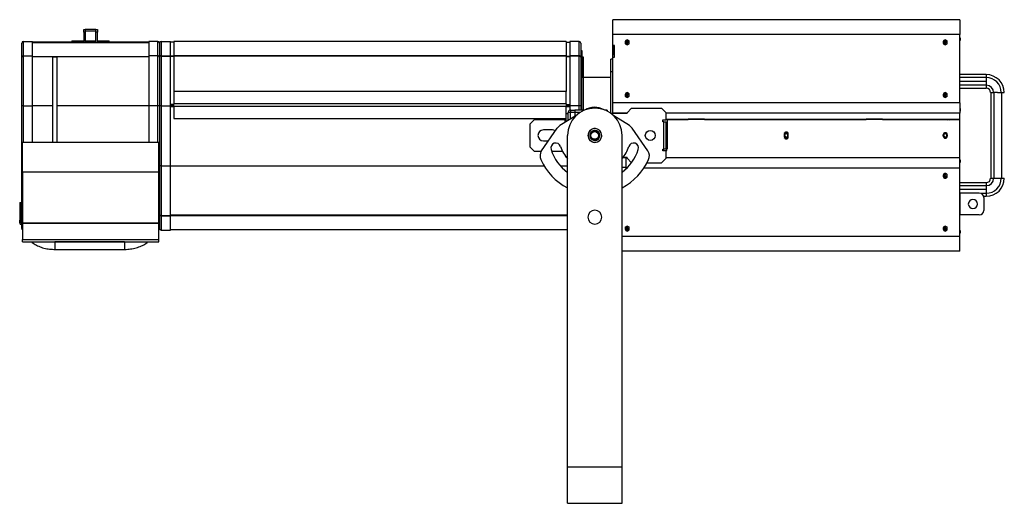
# Model space of a CAD drawing. Header units: millimetres. Extents: x 28 to 394, y 21 to 255.
# Tile 8 of 15: x 28 to 244, y 148 to 255. Entities that reach past the tile are written whole.
import ezdxf

# ---------------------------------------------------------------- set-up
doc = ezdxf.new("R2010")
doc.units = ezdxf.units.MM

msp = doc.modelspace()

# ---------------------------------------------------------------- linework, layer by layer
at = {"color": 7, "linetype": 'Continuous', "lineweight": 25}
for p, q in [((234.66, 254.95), (158.26, 254.95)), ((158.26, 251.7), (158.26, 254.95)), ((234.66, 254.95), (234.66, 251.7)), ((41.84, 252.18), (41.84, 252.78)), ((41.84, 252.78), (42.18, 252.78)), ((42.18, 252.18), (41.84, 252.18)), ((41.84, 252.18), (41.84, 250.32)), ((42.18, 252.78), (42.18, 252.18)), ((44.5, 252.78), (42.18, 252.78)), ((44.5, 252.44), (42.18, 252.44)), ((42.18, 252.18), (42.18, 250.32)), ((44.5, 252.18), (44.5, 252.78)), ((44.5, 252.78), (44.84, 252.78)), ((44.84, 252.18), (44.5, 252.18)), ((44.5, 250.32), (44.5, 252.18)), ((44.84, 252.78), (44.84, 252.18)), ((44.84, 250.32), (44.84, 252.18)), ((158.26, 249.28), (158.26, 251.7)), ((234.66, 251.7), (158.26, 251.7)), ((234.66, 236.63), (234.66, 251.7)), ((28.18, 246.72), (28.18, 249.78)), ((28.54, 250.14), (28.54, 246.98)), ((28.54, 250.14), (30.54, 250.14)), ((30.54, 246.98), (30.54, 250.14)), ((56.14, 249.98), (30.54, 249.98)), ((56.14, 249.82), (30.54, 249.82)), ((39.24, 250.32), (39.24, 249.98)), ((39.24, 250.32), (39.49, 250.32)), ((39.49, 250.32), (39.49, 249.98)), ((39.49, 250.32), (41.84, 250.32)), ((41.84, 250.32), (41.84, 249.98)), ((42.18, 250.32), (44.5, 250.32)), ((44.84, 250.32), (44.84, 249.98)), ((44.84, 250.32), (47.19, 250.32)), ((47.19, 250.32), (47.19, 249.98)), ((47.19, 250.32), (47.44, 250.32)), ((47.44, 249.98), (47.44, 250.32)), ((58.14, 250.14), (56.14, 250.14)), ((56.14, 250.14), (56.14, 246.98)), ((58.14, 246.98), (58.14, 250.14)), ((58.5, 249.78), (58.5, 246.72)), ((58.86, 250.14), (58.86, 247.01)), ((58.86, 250.14), (60.9, 250.14)), ((60.9, 247.01), (60.9, 250.14)), ((61.66, 249.98), (60.9, 249.98)), ((148.06, 250.14), (61.66, 250.14)), ((61.66, 250.14), (61.66, 247.01)), ((148.06, 250.14), (148.06, 247.01)), ((148.06, 249.98), (148.82, 249.98)), ((150.86, 250.14), (148.82, 250.14)), ((148.82, 250.14), (148.82, 247.01)), ((150.86, 247.01), (150.86, 250.14)), ((151.22, 249.78), (151.22, 246.72)), ((158.66, 249.28), (158.26, 249.28)), ((158.26, 249.16), (158.26, 249.28)), ((158.66, 246.68), (158.66, 249.28)), ((161.01, 250.1), (161.01, 249.84)), ((161.46, 250.37), (161.46, 250.49)), ((161.46, 250.2), (161.46, 250.33)), ((161.46, 250.05), (161.46, 249.66)), ((161.91, 249.84), (161.91, 250.1)), ((231.01, 250.1), (231.01, 249.84)), ((231.46, 250.37), (231.46, 250.49)), ((231.46, 250.2), (231.46, 250.33)), ((231.46, 250.05), (231.46, 249.66)), ((231.91, 249.84), (231.91, 250.1)), ((234.78, 250.98), (234.66, 250.98)), ((234.66, 250.68), (234.78, 250.68)), ((234.66, 250.38), (234.78, 250.38)), ((234.78, 250.98), (234.78, 250.68)), ((234.78, 250.68), (234.78, 250.38)), ((151.22, 248.18), (151.46, 248.18)), ((151.46, 248.18), (151.46, 242.18)), ((158.56, 249.16), (158.26, 249.16)), ((158.26, 249.15), (158.26, 249.16)), ((158.26, 249.15), (158.56, 249.15)), ((158.26, 248.87), (158.26, 249.15)), ((158.56, 248.87), (158.26, 248.87)), ((158.26, 247.87), (158.26, 248.87)), ((158.56, 247.87), (158.26, 247.87)), ((158.26, 247.25), (158.26, 247.87)), ((158.26, 247.25), (158.56, 247.25)), ((158.26, 246.68), (158.26, 247.25)), ((158.56, 249.14), (158.56, 249.16)), ((158.56, 249.14), (158.56, 248.87)), ((158.56, 247.87), (158.56, 248.87)), ((158.56, 247.25), (158.56, 247.87)), ((158.56, 247.25), (158.56, 246.68)), ((28.18, 235.98), (28.18, 246.72)), ((28.54, 246.98), (28.54, 235.98)), ((28.54, 246.98), (30.54, 246.98)), ((30.54, 235.98), (30.54, 246.98)), ((56.14, 246.75), (30.54, 246.75)), ((56.14, 246.75), (30.54, 246.75)), ((35.94, 246.72), (34.94, 246.72)), ((34.94, 246.72), (34.94, 228.01)), ((35.94, 246.72), (35.94, 228.01)), ((56.14, 246.98), (56.14, 235.98)), ((58.14, 246.98), (56.14, 246.98)), ((58.14, 235.98), (58.14, 246.98)), ((58.5, 246.72), (58.5, 235.98)), ((58.86, 247.01), (58.86, 246.93)), ((58.86, 247.01), (60.9, 247.01)), ((58.86, 246.93), (58.86, 235.98)), ((58.86, 246.93), (60.9, 246.93)), ((60.9, 246.93), (60.9, 247.01)), ((60.9, 235.98), (60.9, 246.93)), ((61.66, 246.89), (60.9, 246.89)), ((61.66, 246.83), (60.9, 246.83)), ((148.06, 247.01), (61.66, 247.01)), ((61.66, 247.01), (61.66, 246.93)), ((148.06, 246.93), (61.66, 246.93)), ((61.66, 246.93), (61.66, 239.13)), ((148.06, 247.01), (148.06, 246.93)), ((148.06, 246.93), (148.06, 239.13)), ((148.06, 246.89), (148.82, 246.89)), ((148.06, 246.83), (148.82, 246.83)), ((150.86, 247.01), (148.82, 247.01)), ((148.82, 247.01), (148.82, 246.93)), ((148.82, 246.93), (148.82, 235.98)), ((150.86, 246.93), (148.82, 246.93)), ((150.86, 246.93), (150.86, 247.01)), ((150.86, 235.98), (150.86, 246.93)), ((151.22, 246.72), (151.22, 235.98)), ((151.86, 246.66), (151.46, 246.66)), ((151.86, 243.46), (151.86, 246.66)), ((158.26, 246.26), (157.86, 246.26)), ((157.86, 243.46), (157.86, 246.26)), ((158.26, 246.68), (158.66, 246.68)), ((158.26, 236.63), (158.26, 246.68)), ((151.86, 243.46), (151.46, 243.46)), ((151.86, 235.06), (151.86, 243.46)), ((158.26, 243.46), (157.86, 243.46)), ((157.86, 234.32), (157.86, 243.46)), ((240.48, 242.86), (234.66, 242.86)), ((151.46, 242.18), (151.22, 242.18)), ((151.46, 235.06), (151.46, 242.18)), ((151.86, 235.06), (151.86, 242.26)), ((151.86, 242.26), (157.86, 242.26)), ((157.86, 234.32), (157.86, 242.26)), ((240.48, 242.2), (234.66, 242.2)), ((240.48, 241.36), (234.66, 241.36)), ((61.66, 239.13), (61.66, 236.41)), ((148.06, 239.13), (61.66, 239.13)), ((148.06, 236.41), (148.06, 239.13)), ((161.01, 238.49), (161.01, 238.23)), ((161.46, 238.76), (161.46, 238.88)), ((161.46, 238.59), (161.46, 238.72)), ((161.46, 238.44), (161.46, 238.05)), ((161.91, 238.23), (161.91, 238.49)), ((231.01, 238.49), (231.01, 238.23)), ((231.46, 238.76), (231.46, 238.88)), ((231.46, 238.59), (231.46, 238.72)), ((231.46, 238.44), (231.46, 238.05)), ((231.91, 238.23), (231.91, 238.49)), ((240.48, 240.51), (234.66, 240.51)), ((234.66, 239.86), (240.48, 239.86)), ((240.48, 240.51), (240.48, 239.86)), ((241.46, 238.88), (241.46, 220.04)), ((242.96, 238.88), (242.11, 238.88)), ((242.12, 238.88), (242.12, 220.04)), ((242.96, 238.88), (243.81, 238.88)), ((243.81, 238.88), (243.81, 220.04)), ((61.66, 236.28), (60.9, 236.28)), ((61.66, 236.28), (60.9, 236.28)), ((148.06, 236.41), (61.66, 236.41)), ((148.06, 236.41), (61.66, 236.41)), ((61.66, 235.91), (61.66, 236.41)), ((148.06, 236.41), (148.06, 235.91)), ((148.06, 236.28), (148.82, 236.28)), ((148.06, 236.28), (148.82, 236.28)), ((234.66, 236.63), (158.26, 236.63)), ((158.26, 234.39), (158.26, 236.63)), ((234.66, 236.63), (234.66, 234.39)), ((28.54, 235.98), (28.18, 235.98)), ((28.18, 222.78), (28.18, 235.98)), ((28.54, 235.98), (30.54, 235.98)), ((28.54, 235.98), (28.54, 228.01)), ((30.54, 228.01), (30.54, 235.98)), ((34.94, 235.98), (30.54, 235.98)), ((56.14, 235.98), (35.94, 235.98)), ((58.14, 235.98), (56.14, 235.98)), ((56.14, 235.98), (56.14, 228.01)), ((58.5, 235.98), (58.14, 235.98)), ((58.14, 228.01), (58.14, 235.98)), ((58.5, 235.98), (58.5, 222.78)), ((58.86, 235.98), (58.5, 235.98)), ((58.86, 235.98), (58.86, 222.78)), ((58.86, 235.98), (60.9, 235.98)), ((60.9, 236.13), (61.66, 236.13)), ((60.9, 236.05), (61.66, 236.05)), ((60.9, 222.78), (60.9, 235.98)), ((60.9, 235.81), (61.66, 235.81)), ((61.66, 235.91), (148.06, 235.91)), ((61.66, 235.91), (148.06, 235.91)), ((61.66, 235.91), (61.66, 233.16)), ((147.92, 234.28), (148.42, 234.28)), ((147.92, 234.28), (147.92, 232.42)), ((148.06, 236.13), (148.82, 236.13)), ((148.06, 236.05), (148.82, 236.05)), ((148.06, 234.28), (148.06, 235.91)), ((148.06, 235.81), (148.82, 235.81)), ((148.42, 234.28), (148.42, 232.73)), ((148.46, 232.76), (148.46, 234.48)), ((148.96, 234.48), (148.46, 234.48)), ((148.82, 235.98), (148.82, 235.02)), ((150.86, 235.98), (148.82, 235.98)), ((148.96, 233.07), (148.96, 234.48)), ((149.04, 234.56), (149.04, 235.06)), ((149.04, 235.06), (149.92, 235.06)), ((149.04, 234.56), (149.92, 234.56)), ((149.92, 235.06), (149.92, 234.48)), ((152.15, 235.06), (149.92, 235.06)), ((149.92, 234.48), (149.92, 233.67)), ((151.05, 234.48), (149.92, 234.48)), ((151.22, 235.98), (150.86, 235.98)), ((150.86, 235.06), (150.86, 235.98)), ((151.22, 235.98), (151.22, 235.06)), ((157.02, 235.06), (156.49, 235.06)), ((157.02, 235.06), (157.02, 234.83)), ((161.42, 234.28), (157.91, 234.28)), ((158.26, 234.28), (158.26, 234.39)), ((161.42, 234.39), (158.26, 234.39)), ((162.42, 235.46), (161.42, 234.46)), ((161.42, 234.28), (161.42, 234.46)), ((162.42, 235.46), (169.02, 235.46)), ((170.02, 234.46), (169.02, 235.46)), ((170.02, 232.86), (170.02, 234.46)), ((234.66, 234.39), (170.02, 234.39)), ((234.78, 235.39), (234.66, 235.39)), ((234.66, 235.09), (234.78, 235.09)), ((234.66, 234.79), (234.78, 234.79)), ((234.66, 233), (234.66, 234.39)), ((234.78, 235.39), (234.78, 235.09)), ((234.78, 235.09), (234.78, 234.79)), ((61.66, 233.16), (147.92, 233.16)), ((141.02, 232.96), (140.02, 231.96)), ((140.02, 231.96), (140.02, 226.96)), ((141.02, 232.96), (147.84, 232.96)), ((150.34, 233.93), (146.63, 231.62)), ((147.84, 232.96), (147.92, 232.96)), ((147.84, 232.37), (147.84, 232.96)), ((161.97, 231.62), (158.5, 233.78)), ((169.31, 232.86), (170.02, 232.86)), ((169.31, 232.46), (169.31, 232.86)), ((169.51, 232.46), (169.31, 232.46)), ((169.51, 226.46), (169.51, 232.46)), ((169.51, 232.46), (170.02, 232.46)), ((172.66, 233), (170.02, 233)), ((170.02, 226.46), (170.02, 232.46)), ((170.23, 232.86), (170.23, 226.53)), ((174.86, 232.86), (170.23, 232.86)), ((171.71, 232.99), (171.7, 233)), ((171.71, 232.86), (171.71, 232.99)), ((172.66, 232.94), (172.66, 233)), ((174.66, 232.94), (172.66, 232.94)), ((172.66, 232.94), (172.66, 232.86)), ((179.06, 233), (174.66, 233)), ((174.66, 233), (174.66, 232.94)), ((174.66, 232.86), (174.66, 232.94)), ((174.86, 233.03), (174.86, 232.86)), ((178.46, 233.03), (174.86, 233.03)), ((178.46, 232.86), (178.46, 233.03)), ((214.06, 232.86), (178.46, 232.86)), ((179.06, 232.94), (179.06, 233)), ((213.86, 232.94), (179.06, 232.94)), ((179.06, 232.94), (179.06, 232.86)), ((218.26, 233), (213.86, 233)), ((213.86, 233), (213.86, 232.94)), ((213.86, 232.86), (213.86, 232.94)), ((214.06, 233.03), (214.06, 232.86)), ((217.66, 233.03), (214.06, 233.03)), ((217.66, 232.86), (217.66, 233.03)), ((234.66, 232.86), (217.66, 232.86)), ((218.26, 232.94), (218.26, 233)), ((220.26, 232.94), (218.26, 232.94)), ((218.26, 232.94), (218.26, 232.86)), ((220.26, 233), (220.26, 232.94)), ((234.66, 233), (220.26, 233)), ((220.26, 232.86), (220.26, 232.94)), ((221.23, 233), (221.21, 232.99)), ((221.21, 232.99), (221.21, 232.86)), ((229.36, 233), (229.36, 232.86)), ((232.11, 232.88), (231.98, 232.86)), ((232.24, 232.86), (232.11, 232.88)), ((234.36, 232.86), (234.36, 233)), ((234.66, 232.86), (234.66, 233)), ((234.66, 224.53), (234.66, 232.86)), ((142.62, 226.1), (146.05, 231.06)), ((145.02, 230.66), (143.02, 230.66)), ((154.19, 230.46), (154.17, 230.56)), ((165.99, 226.1), (162.55, 231.06)), ((196.01, 229.76), (196.01, 229.16)), ((196.91, 229.16), (196.91, 229.76)), ((28.34, 221.41), (28.34, 228.01)), ((28.34, 228.01), (58.34, 228.01)), ((58.34, 221.41), (58.34, 228.01)), ((143.02, 228.26), (144.11, 228.26)), ((148.34, 156.46), (148.34, 229.46)), ((154.49, 228.46), (154.51, 228.36)), ((160.34, 156.46), (160.34, 229.46)), ((231.01, 229.31), (231.01, 229.61)), ((231.91, 229.61), (231.91, 229.31)), ((140.02, 226.96), (141.02, 225.96)), ((142.52, 225.96), (141.02, 225.96)), ((147.22, 225.96), (144.83, 225.96)), ((169.31, 226.46), (169.51, 226.46)), ((169.31, 226.06), (169.31, 226.46)), ((170.02, 226.06), (169.31, 226.06)), ((170.02, 226.46), (169.51, 226.46)), ((170.02, 224.46), (170.02, 226.06)), ((147.92, 224.64), (147.92, 224.8)), ((148.04, 224.64), (147.92, 224.64)), ((161.26, 224.53), (160.47, 224.53)), ((160.56, 224.64), (161.42, 224.64)), ((161.26, 224.53), (161.26, 224.64)), ((161.26, 222.28), (161.26, 224.53)), ((161.42, 224.53), (161.26, 224.53)), ((161.42, 224.46), (161.42, 224.64)), ((161.42, 224.46), (162.42, 223.46)), ((162.42, 223.46), (162.42, 223.46)), ((165.83, 223.46), (169.02, 223.46)), ((169.02, 223.46), (170.02, 224.46)), ((234.66, 224.53), (170.02, 224.53)), ((234.66, 222.28), (234.66, 224.53)), ((234.78, 224.12), (234.66, 224.12)), ((234.66, 223.82), (234.78, 223.82)), ((234.66, 223.52), (234.78, 223.52)), ((234.78, 224.12), (234.78, 223.82)), ((234.78, 223.82), (234.78, 223.52)), ((28.18, 212.04), (28.18, 222.78)), ((28.34, 222.78), (28.18, 222.78)), ((28.34, 221.41), (28.34, 210.21)), ((28.34, 221.41), (58.34, 221.41)), ((58.5, 222.78), (58.34, 222.78)), ((58.34, 210.21), (58.34, 221.41)), ((58.5, 222.78), (58.5, 212.04)), ((58.86, 222.78), (58.5, 222.78)), ((58.86, 222.78), (58.86, 211.82)), ((58.86, 222.78), (60.9, 222.78)), ((60.9, 211.82), (60.9, 222.78)), ((60.9, 222.78), (143.15, 222.78)), ((146.72, 222.78), (148.34, 222.78)), ((161.26, 222.4), (160.34, 222.4)), ((160.56, 221.53), (160.34, 221.53)), ((160.4, 221.41), (160.34, 221.41)), ((161.26, 222.14), (161.26, 222.28)), ((161.41, 222.28), (161.26, 222.28)), ((234.66, 222.28), (165.14, 222.28)), ((234.66, 207.21), (234.66, 222.28)), ((28.18, 220.42), (28.14, 220.38)), ((28.14, 220.38), (28.14, 217.34)), ((231.01, 220.68), (231.01, 220.42)), ((231.46, 220.48), (231.46, 220.87)), ((231.46, 220.32), (231.46, 220.2)), ((231.91, 220.42), (231.91, 220.68)), ((240.48, 219.06), (234.66, 219.06)), ((240.48, 219.06), (240.48, 218.4)), ((28.14, 217.34), (28.14, 217.29)), ((28.14, 217.34), (28.18, 217.34)), ((28.14, 217.29), (28.14, 214.71)), ((28.14, 217.29), (28.18, 217.29)), ((240.48, 218.4), (234.66, 218.4)), ((240.48, 217.56), (234.66, 217.56)), ((234.7, 216.76), (234.66, 216.76)), ((234.7, 216.76), (234.7, 211.96)), ((238.96, 216.76), (234.7, 216.76)), ((27.74, 214.72), (28.04, 214.72)), ((27.74, 214.72), (27.74, 210.79)), ((28.04, 214.72), (28.04, 210.79)), ((28.12, 211.12), (28.12, 214.71)), ((28.12, 214.71), (28.14, 214.71)), ((240.48, 216.71), (239.26, 216.71)), ((239.92, 216.06), (240.48, 216.06)), ((239.96, 215.76), (239.96, 212.96)), ((27.74, 210.27), (27.74, 210.79)), ((27.74, 210.79), (28.04, 210.79)), ((28.04, 210.27), (27.74, 210.27)), ((27.74, 210.21), (27.74, 210.27)), ((28.04, 210.27), (28.04, 210.79)), ((28.12, 211.12), (28.18, 211.12)), ((28.12, 211.12), (28.12, 211.11)), ((28.12, 211.11), (28.18, 211.11)), ((28.18, 208.98), (28.18, 212.04)), ((58.5, 212.04), (58.5, 208.98)), ((58.86, 211.82), (60.9, 211.82)), ((58.86, 211.82), (58.86, 211.74)), ((58.86, 211.74), (60.9, 211.74)), ((58.86, 211.74), (58.86, 208.62)), ((60.9, 211.97), (148.34, 211.97)), ((60.9, 211.84), (148.34, 211.84)), ((60.9, 211.74), (60.9, 211.82)), ((60.9, 208.62), (60.9, 211.74)), ((234.7, 211.96), (234.66, 211.96)), ((238.96, 211.96), (234.7, 211.96)), ((27.74, 210.21), (27.74, 210.18)), ((27.74, 210.18), (27.74, 210.18)), ((27.74, 210.18), (27.74, 210.18)), ((27.74, 210.18), (27.74, 210.18)), ((28.12, 210.19), (28.12, 209.89)), ((28.18, 210.19), (28.12, 210.19)), ((28.12, 209.83), (28.12, 209.89)), ((28.18, 209.89), (28.12, 209.89)), ((28.12, 209.83), (28.18, 209.83)), ((28.34, 210.21), (58.34, 210.21)), ((28.34, 210.21), (28.34, 210.16)), ((28.34, 210.16), (28.34, 206.55)), ((28.34, 210.16), (58.34, 210.16)), ((58.34, 210.16), (58.34, 210.21)), ((58.34, 206.55), (58.34, 210.16)), ((58.86, 208.62), (60.9, 208.62)), ((60.9, 208.78), (148.34, 208.78)), ((161.01, 209.07), (161.01, 208.82)), ((161.46, 208.87), (161.46, 209.26)), ((161.46, 208.71), (161.46, 208.59)), ((161.91, 208.82), (161.91, 209.07)), ((231.01, 209.07), (231.01, 208.82)), ((231.46, 208.87), (231.46, 209.26)), ((231.46, 208.71), (231.46, 208.59)), ((231.91, 208.82), (231.91, 209.07)), ((234.78, 208.54), (234.66, 208.54)), ((234.66, 208.24), (234.78, 208.24)), ((234.78, 208.54), (234.78, 208.24)), ((234.78, 208.24), (234.78, 207.94)), ((28.34, 206.55), (58.34, 206.55)), ((28.34, 206.04), (28.34, 206.55)), ((28.34, 206.04), (58.34, 206.04)), ((28.34, 206.04), (28.34, 206.03)), ((28.34, 206.03), (58.34, 206.03)), ((35.21, 206.03), (35.44, 206.02)), ((50.84, 206.02), (35.44, 206.02)), ((35.44, 206.02), (35.44, 204.37)), ((50.84, 206.02), (51.07, 206.03)), ((50.84, 206.02), (50.84, 204.37)), ((58.34, 206.04), (58.34, 206.55)), ((58.34, 206.03), (58.34, 206.04)), ((234.66, 207.21), (160.34, 207.21)), ((234.66, 207.94), (234.78, 207.94)), ((234.66, 203.97), (234.66, 207.21)), ((35.44, 204.37), (50.84, 204.37)), ((234.66, 203.97), (160.34, 203.97)), ((148.34, 148.46), (148.34, 156.46)), ((148.34, 156.46), (160.34, 156.46)), ((160.34, 148.46), (160.34, 156.46)), ((148.34, 148.46), (160.34, 148.46))]:
    msp.add_line(p, q, dxfattribs=at)
at = {"color": 7, "linetype": 'Continuous', "lineweight": 25, "flags": 128}
for points in [[(161.09, 250.2), (161.25, 250.29), (161.46, 250.33)], [(161.14, 249.57), (161.12, 249.6), (161.09, 249.73), (161.12, 249.85), (161.2, 249.95), (161.32, 250.02), (161.46, 250.05)], [(161.46, 250.33), (161.67, 250.29), (161.83, 250.2)], [(161.46, 250.05), (161.6, 250.02), (161.72, 249.95), (161.8, 249.85), (161.83, 249.73), (161.8, 249.6), (161.79, 249.57)], [(231.46, 250.33), (231.25, 250.29), (231.09, 250.2)], [(231.14, 249.57), (231.12, 249.6), (231.09, 249.73), (231.12, 249.85), (231.2, 249.95), (231.32, 250.02), (231.46, 250.05)], [(231.83, 250.2), (231.67, 250.29), (231.46, 250.33)], [(231.46, 250.05), (231.6, 250.02), (231.72, 249.95), (231.8, 249.85), (231.83, 249.73), (231.8, 249.6), (231.78, 249.57)], [(161.09, 238.6), (161.25, 238.68), (161.46, 238.72)], [(161.14, 237.96), (161.12, 238), (161.09, 238.12), (161.12, 238.24), (161.2, 238.34), (161.32, 238.41), (161.46, 238.44)], [(161.46, 238.72), (161.67, 238.68), (161.83, 238.6)], [(161.46, 238.44), (161.6, 238.41), (161.72, 238.34), (161.8, 238.24), (161.83, 238.12), (161.8, 238), (161.78, 237.96)], [(231.46, 238.72), (231.25, 238.68), (231.09, 238.6)], [(231.14, 237.96), (231.12, 238), (231.09, 238.12), (231.12, 238.24), (231.2, 238.34), (231.32, 238.41), (231.46, 238.44)], [(231.83, 238.6), (231.67, 238.68), (231.46, 238.72)], [(231.46, 238.44), (231.6, 238.41), (231.72, 238.34), (231.8, 238.24), (231.83, 238.12), (231.8, 238), (231.78, 237.96)], [(228.14, 232.86), (228.1, 232.93), (228.08, 233)], [(228.9, 233), (228.87, 232.93), (228.83, 232.86)], [(231.4, 232.86), (231.45, 232.94), (231.5, 233)], [(232.72, 233), (232.77, 232.94), (232.83, 232.86)], [(170.02, 229.86), (170.07, 229.94), (170.23, 230.1)], [(170.23, 228.81), (170.07, 228.98), (170.02, 229.06)], [(231.46, 220.48), (231.32, 220.5), (231.2, 220.57), (231.12, 220.68), (231.09, 220.8), (231.12, 220.92), (231.14, 220.96)], [(231.46, 220.2), (231.25, 220.23), (231.09, 220.32)], [(231.78, 220.96), (231.8, 220.92), (231.83, 220.8), (231.8, 220.68), (231.72, 220.57), (231.6, 220.5), (231.46, 220.48)], [(231.83, 220.32), (231.67, 220.23), (231.46, 220.2)], [(28.04, 211.11), (28.05, 211.11), (28.12, 211.11)], [(161.46, 208.87), (161.32, 208.89), (161.2, 208.96), (161.12, 209.07), (161.09, 209.19), (161.12, 209.31), (161.14, 209.35)], [(161.09, 208.71), (161.25, 208.63), (161.46, 208.59)], [(161.78, 209.35), (161.8, 209.31), (161.83, 209.19), (161.8, 209.07), (161.72, 208.96), (161.6, 208.89), (161.46, 208.87)], [(161.46, 208.59), (161.67, 208.63), (161.83, 208.71)], [(231.46, 208.87), (231.32, 208.89), (231.2, 208.96), (231.12, 209.07), (231.09, 209.19), (231.12, 209.31), (231.14, 209.35)], [(231.46, 208.59), (231.25, 208.63), (231.09, 208.71)], [(231.78, 209.35), (231.8, 209.31), (231.83, 209.19), (231.8, 209.07), (231.72, 208.96), (231.6, 208.89), (231.46, 208.87)], [(231.83, 208.71), (231.67, 208.63), (231.46, 208.59)]]:
    msp.add_lwpolyline(points, dxfattribs=at)
at = {"color": 7, "linetype": 'Continuous', "lineweight": 25}
for centre, radius in [((154.3, 229.46), 0.95), ((154.3, 229.46), 0.85), ((166.54, 229.46), 1.1)]:
    msp.add_circle(centre, radius, dxfattribs=at)
for centre, radius, start, end in [((28.54, 249.78), 0.36, 90, 180), ((58.14, 249.78), 0.36, 0, 90), ((58.86, 249.78), 0.36, 90, 180), ((150.86, 249.78), 0.36, 0, 90), ((161.43, 250.07), 0.423, 86.1887, 175.5981), ((161.43, 249.95), 0.423, 86.1887, 175.5981), ((161.45, 249.63), 0.573, 88.7002, 139.316), ((161.46, 249.89), 0.453, 186.6254, 353.3746), ((161.45, 249.27), 0.389, 88.841, 135.524), ((161.46, 249.94), 0.49, 234.9559, 270.4666), ((161.49, 250.07), 0.423, 4.4019, 93.8113), ((161.49, 249.95), 0.423, 4.4019, 93.8113), ((161.47, 249.63), 0.573, 40.684, 91.2998), ((161.47, 249.27), 0.389, 44.476, 91.159), ((161.47, 249.94), 0.49, 269.5334, 305.0441), ((231.43, 250.07), 0.423, 86.1887, 175.5981), ((231.43, 249.95), 0.423, 86.1887, 175.5981), ((231.45, 249.63), 0.572, 88.687, 139.666), ((231.46, 249.89), 0.453, 186.6254, 353.3746), ((231.45, 249.27), 0.389, 88.8386, 135.5904), ((231.49, 250.07), 0.423, 4.4019, 93.8113), ((231.49, 249.95), 0.423, 4.4019, 93.8113), ((231.47, 249.63), 0.572, 40.334, 91.313), ((231.47, 249.27), 0.389, 44.4096, 91.1614), ((240.48, 238.88), 3.98, 0, 90), ((240.48, 238.88), 3.32, 0, 90), ((161.43, 238.46), 0.423, 86.1887, 175.5981), ((161.43, 238.34), 0.423, 86.1887, 175.5981), ((161.45, 238.02), 0.572, 88.6874, 139.6553), ((161.49, 238.46), 0.423, 4.4019, 93.8113), ((161.49, 238.34), 0.423, 4.4019, 93.8113), ((161.47, 238.02), 0.572, 40.3447, 91.3126), ((231.43, 238.46), 0.423, 86.1887, 175.5981), ((231.43, 238.34), 0.423, 86.1887, 175.5981), ((231.45, 238.02), 0.572, 88.6874, 139.6553), ((231.49, 238.46), 0.423, 4.4019, 93.8113), ((231.49, 238.34), 0.423, 4.4019, 93.8113), ((231.47, 238.02), 0.572, 40.2372, 91.3167), ((240.48, 238.88), 1.63, 0, 90), ((240.48, 238.88), 0.978, 0, 90), ((161.46, 238.29), 0.453, 186.6254, 353.3746), ((161.45, 237.66), 0.389, 88.8362, 135.6567), ((161.47, 237.66), 0.389, 44.3433, 91.1638), ((231.46, 238.29), 0.453, 186.6254, 353.3746), ((231.45, 237.66), 0.389, 88.8362, 135.6567), ((231.47, 237.66), 0.389, 44.3433, 91.1638), ((154.34, 229.46), 6, 0, 180), ((149.04, 234.48), 0.58, 90, 180), ((149.04, 234.48), 0.08, 90, 180), ((154.3, 231.46), 4.19, 60.3615, 121.9301), ((232.11, 232.46), 0.473, 57.6151, 122.3849), ((143.02, 229.46), 1.2, 90, 270), ((145.02, 229.46), 1.2, 58.594, 90), ((147.69, 229.92), 2, 121.9301, 145.3218), ((154.34, 229.46), 1.53, 90, 270), ((154.34, 229.46), 1.51, 98.6169, 278.6169), ((154.34, 229.46), 1.11, 98.6169, 278.6169), ((154.34, 229.46), 1.01, 98.6169, 278.6169), ((154.34, 229.46), 1.51, 278.6169, 98.6169), ((154.34, 229.46), 1.11, 278.6169, 98.6169), ((154.34, 229.46), 1.01, 278.6169, 98.6169), ((154.34, 229.46), 1.53, 270, 90), ((160.91, 229.92), 2, 34.6782, 58.0699), ((196.46, 229.76), 0.45, 0, 180), ((196.46, 229.46), 0.61, 45.1771, 134.8229), ((196.46, 229.46), 0.37, 0, 180), ((196.46, 229.46), 0.71, 66.8165, 113.1835), ((196.46, 229.76), 0.45, 17.3371, 89.9363), ((231.46, 229.61), 0.45, 0, 180), ((231.46, 229.46), 0.37, 0, 180), ((145.74, 226.68), 1.1, 18, 198), ((162.86, 226.68), 1.1, 342, 162), ((196.46, 229.16), 0.45, 180, 0), ((196.46, 229.46), 0.61, 225.1771, 314.8229), ((196.46, 229.46), 0.37, 180, 0), ((196.46, 229.46), 0.71, 246.8165, 293.1835), ((196.46, 229.16), 0.45, 270.0637, 342.6629), ((231.46, 229.31), 0.45, 180, 270), ((231.46, 229.46), 0.37, 180, 0), ((231.46, 229.31), 0.45, 270, 0), ((144.26, 224.96), 2, 145.3218, 204.1114), ((154.3, 229.46), 10.1, 198, 233.836), ((154.3, 229.46), 7.9, 198, 221.0244), ((154.3, 229.46), 7.9, 319.8676, 342), ((154.3, 229.46), 10.1, 306.7282, 342), ((164.34, 224.96), 2, 335.8886, 34.6782), ((169.23, 226.53), 1, 321.906, 0), ((154.3, 229.46), 13, 204.1114, 242.7121), ((154.3, 229.46), 13, 297.6853, 335.8886), ((231.43, 220.65), 0.423, 86.1887, 175.5981), ((231.49, 220.65), 0.423, 4.4019, 93.8113), ((231.46, 220.6), 0.453, 186.6254, 353.3746), ((231.45, 220.89), 0.572, 220.3447, 271.3126), ((231.46, 220.48), 0.453, 186.6254, 353.3746), ((231.45, 221.26), 0.389, 224.3433, 271.1638), ((231.47, 221.26), 0.389, 268.8362, 315.6567), ((231.47, 220.89), 0.572, 268.6874, 319.6553), ((240.48, 220.04), 3.98, 270, 0), ((240.48, 220.04), 1.63, 270, 0), ((240.48, 220.04), 3.32, 270, 0), ((240.48, 220.04), 0.978, 270, 0), ((238.96, 215.76), 1, 0, 90), ((28.1, 216.22), 1.51, 267.718, 270.7603), ((237.56, 214.36), 1.02, 0, 180), ((154.34, 211.46), 1.53, 0, 180), ((237.56, 214.36), 1.02, 180, 0), ((238.96, 212.96), 1, 270, 0), ((28.12, 210.27), 0.38, 180.0025, 270.0025), ((28.1, 212.62), 1.51, 267.718, 270.7603), ((28.12, 210.27), 0.08, 180.0025, 270.0025), ((154.34, 211.46), 1.53, 180, 0), ((28.12, 210.21), 0.38, 180, 184.5285), ((28.12, 210.21), 0.38, 184.5308, 270.0023), ((28.54, 208.98), 0.36, 180, 236.251), ((58.14, 208.98), 0.36, 303.749, 0), ((58.86, 208.98), 0.36, 180, 270), ((161.43, 209.04), 0.423, 86.1887, 175.5981), ((161.46, 208.99), 0.453, 186.6254, 353.3746), ((161.45, 209.29), 0.572, 220.334, 271.313), ((161.46, 208.87), 0.453, 186.6254, 353.3746), ((161.45, 209.65), 0.389, 224.4096, 271.1614), ((161.49, 209.04), 0.423, 4.4019, 93.8113), ((161.47, 209.65), 0.389, 268.8386, 315.5904), ((161.47, 209.29), 0.572, 268.687, 319.666), ((231.43, 209.04), 0.423, 86.1887, 175.5981), ((231.46, 208.99), 0.453, 186.6254, 353.3746), ((231.45, 209.29), 0.572, 220.334, 271.313), ((231.46, 208.87), 0.453, 186.6254, 353.3746), ((231.45, 209.65), 0.389, 224.4096, 271.1614), ((231.49, 209.04), 0.423, 4.4019, 93.8113), ((231.47, 209.65), 0.389, 268.8386, 315.5904), ((231.47, 209.29), 0.572, 268.687, 319.666)]:
    msp.add_arc(centre, radius, start, end, dxfattribs=at)
for points, knots in [([(28.54, 246.98), (28.52, 246.98), (28.47, 246.98), (28.38, 246.96), (28.28, 246.91), (28.2, 246.82), (28.19, 246.75), (28.18, 246.72)], [0, 0, 0, 0, 0.1238133, 0.2478754, 0.4962768, 0.7472151, 1, 1, 1, 1]), ([(58.5, 246.72), (58.5, 246.75), (58.49, 246.82), (58.4, 246.91), (58.3, 246.96), (58.21, 246.98), (58.16, 246.98), (58.14, 246.98)], [0, 0, 0, 0, 0.252785, 0.503724, 0.752126, 0.876186, 1, 1, 1, 1]), ([(58.86, 247.01), (58.82, 247.01), (58.74, 247), (58.64, 246.95), (58.55, 246.88), (58.51, 246.8), (58.5, 246.74), (58.5, 246.72), (58.5, 246.72)], [0, 0, 0, 0, 0.210024, 0.418964, 0.628741, 0.842239, 0.995959, 1, 1, 1, 1]), ([(58.86, 246.93), (58.82, 246.93), (58.74, 246.93), (58.64, 246.89), (58.55, 246.84), (58.51, 246.78), (58.5, 246.74), (58.5, 246.72), (58.5, 246.72)], [0, 0, 0, 0, 0.210024, 0.418964, 0.628741, 0.842239, 0.995959, 1, 1, 1, 1]), ([(151.22, 246.72), (151.22, 246.72), (151.22, 246.74), (151.21, 246.8), (151.17, 246.88), (151.09, 246.95), (150.98, 247), (150.9, 247.01), (150.86, 247.01)], [0, 0, 0, 0, 0.004041, 0.157761, 0.371259, 0.581036, 0.789976, 1, 1, 1, 1]), ([(151.22, 246.72), (151.22, 246.72), (151.22, 246.74), (151.21, 246.78), (151.17, 246.84), (151.09, 246.89), (150.98, 246.93), (150.9, 246.93), (150.86, 246.93)], [0, 0, 0, 0, 0.004041, 0.157761, 0.371259, 0.581036, 0.789976, 1, 1, 1, 1]), ([(243.81, 220.04), (243.91, 220.04), (244.1, 220.04), (244.31, 220.04), (244.44, 220.04), (244.45, 220.04), (244.46, 220.04)], [0, 0, 0, 0, 0.250018, 0.500036, 0.750054, 1, 1, 1, 1]), ([(28.34, 211.82), (28.32, 211.83), (28.26, 211.86), (28.2, 211.93), (28.19, 212), (28.18, 212.04)], [0, 0, 0, 0, 0.187232, 0.592126, 1, 1, 1, 1]), ([(58.5, 212.04), (58.5, 212), (58.48, 211.93), (58.42, 211.86), (58.36, 211.83), (58.34, 211.82)], [0, 0, 0, 0, 0.4078733, 0.8127681, 1, 1, 1, 1]), ([(58.86, 211.82), (58.82, 211.82), (58.74, 211.83), (58.64, 211.86), (58.55, 211.92), (58.51, 211.98), (58.5, 212.02), (58.5, 212.04), (58.5, 212.04)], [0, 0, 0, 0, 0.210024, 0.418964, 0.628741, 0.842239, 0.995959, 1, 1, 1, 1]), ([(58.86, 211.74), (58.82, 211.75), (58.74, 211.75), (58.64, 211.8), (58.55, 211.87), (58.51, 211.95), (58.5, 212.01), (58.5, 212.03), (58.5, 212.04)], [0, 0, 0, 0, 0.210024, 0.418964, 0.628741, 0.842239, 0.995959, 1, 1, 1, 1]), ([(30.33, 206.03), (30.44, 205.93), (30.7, 205.72), (31.15, 205.43), (31.66, 205.16), (32.21, 204.93), (32.79, 204.73), (33.39, 204.58), (34.01, 204.47), (34.63, 204.4), (35.11, 204.37), (35.38, 204.37), (35.44, 204.37)], [0, 0, 0, 0, 0.0925238, 0.2015343, 0.3118031, 0.4226099, 0.5333423, 0.6437967, 0.7539288, 0.8637921, 0.9677534, 1, 1, 1, 1]), ([(50.84, 204.37), (50.96, 204.37), (51.29, 204.38), (51.83, 204.41), (52.46, 204.5), (53.08, 204.62), (53.68, 204.79), (54.25, 205), (54.8, 205.24), (55.3, 205.53), (55.69, 205.79), (55.89, 205.97), (55.95, 206.03)], [0, 0, 0, 0, 0.059393, 0.169208, 0.279251, 0.389642, 0.50053, 0.612039, 0.724234, 0.837067, 0.950235, 1, 1, 1, 1])]:
    msp.add_open_spline(points, degree=3, knots=knots, dxfattribs=at)
for points in [[(240.48, 242.86), (240.48, 242.85), (240.48, 242.83), (240.48, 242.7), (240.48, 242.5), (240.48, 242.3), (240.48, 242.2)], [(240.48, 242.2), (240.48, 242.15), (240.48, 242.05), (240.48, 241.84), (240.48, 241.61), (240.48, 241.44), (240.48, 241.36)], [(240.48, 241.36), (240.48, 241.27), (240.48, 241.11), (240.48, 240.87), (240.48, 240.66), (240.48, 240.56), (240.48, 240.51)], [(241.46, 238.88), (241.47, 238.88), (241.48, 238.88), (241.62, 238.88), (241.82, 238.88), (242.02, 238.88), (242.11, 238.88)], [(243.8, 238.88), (243.9, 238.88), (244.1, 238.88), (244.3, 238.88), (244.44, 238.88), (244.45, 238.88), (244.46, 238.88)], [(241.46, 220.04), (241.47, 220.04), (241.49, 220.04), (241.62, 220.04), (241.82, 220.04), (242.02, 220.04), (242.12, 220.04)], [(242.12, 220.04), (242.17, 220.04), (242.27, 220.04), (242.47, 220.04), (242.71, 220.04), (242.96, 220.04), (243.21, 220.04), (243.45, 220.04), (243.66, 220.04), (243.76, 220.04), (243.81, 220.04)], [(240.48, 218.4), (240.48, 218.35), (240.48, 218.25), (240.48, 218.05), (240.48, 217.81), (240.48, 217.64), (240.48, 217.56)], [(240.48, 217.56), (240.48, 217.47), (240.48, 217.31), (240.48, 217.07), (240.48, 216.86), (240.48, 216.76), (240.48, 216.71)], [(240.48, 216.71), (240.48, 216.62), (240.48, 216.42), (240.48, 216.22), (240.48, 216.08), (240.48, 216.07), (240.48, 216.06)]]:
    msp.add_open_spline(points, degree=3, dxfattribs=at)

doc.saveas('drawing.dxf')
